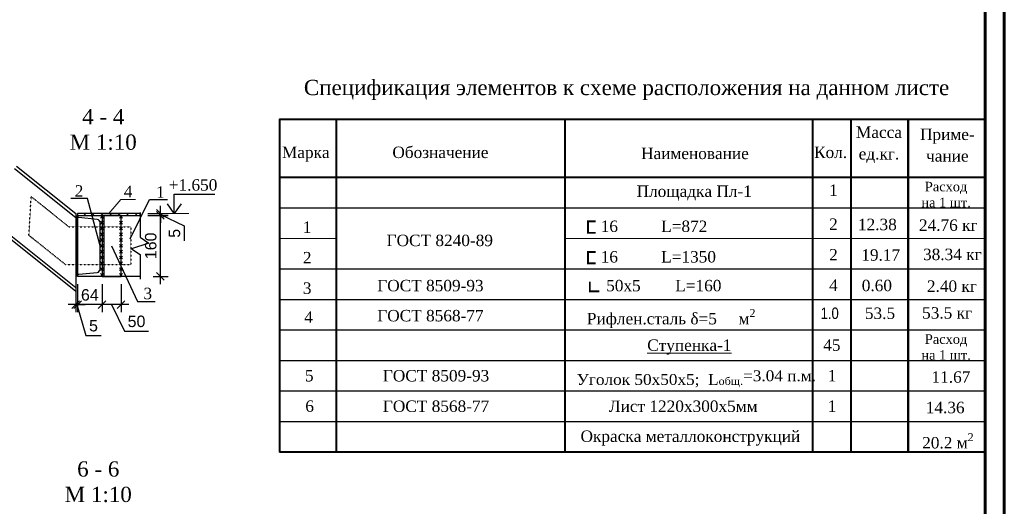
# Model space of a CAD drawing. Header units: millimetres. Extents: x 2063114 to 14983986, y -126020516 to 213791.
# Tile 207 of 256: x 2353953 to 2379792, y -1382703 to -1369943. Entities that reach past the tile are written whole.
import ezdxf
from ezdxf.enums import TextEntityAlignment as Align

# ---------------------------------------------------------------- set-up
doc = ezdxf.new("R2010")
doc.units = ezdxf.units.MM
doc.linetypes.add('ACAD_ISO03W100', pattern=[30, 12, -18])
doc.layers.get('Defpoints').update_dxf_attribs({"color": 6, "lineweight": 35})
doc.layers.add('_print', color=6, linetype='Continuous', lineweight=60, plot=False)
for name, color, linetype, lineweight in [('TABL', 250, 'Continuous', 20), ('TEXT', 7, 'Continuous', 30), ('yol_Ном._пера__19', 7, 'Continuous', 13), ('yol_Ном._пера__7', 7, 'Continuous', 30), ('Текст', 7, 'Continuous', 15), ('Фундаменты', 252, 'Continuous', 25)]:
    doc.layers.add(name, color=color, linetype=linetype, lineweight=lineweight)
doc.styles.add('Arial', font='ARIALN.TTF', dxfattribs={"height": 300})
doc.styles.add('GENERATED_STYLE_5', font='times.ttf')
doc.styles.get("Standard").update_dxf_attribs({"font": 'arial.ttf'})
doc.styles.add('stile1', font='ARIALN.TTF')
doc.styles.add('TIMES', font='times.ttf')
doc.styles.add('СГЕНЕРИР_СТИЛЬ_1', font='times.ttf')
doc.dimstyles.new('10', dxfattribs={"dimtxt": 300, "dimasz": 200, "dimexe": 200, "dimexo": 200, "dimgap": 100, "dimtad": 1, "dimlfac": 0.1, "dimtxsty": 'Standard', "dimblk": 'OBLIQUE', "dimcen": 200, "dimdle": 200, "dimclrd": 256, "dimclre": 256, "dimclrt": 256, "dimadec": 0, "dimazin": 0, "dimtfac": 1, "dimtmove": 0, "dimatfit": 3, "dimldrblk": 'OBLIQUE', "dimfxl": 1, "dimlwd": -1, "dimlwe": -1, "dimarcsym": 0})
doc.dimstyles.new('50', dxfattribs={"dimtxt": 250, "dimasz": 250, "dimexe": 125, "dimexo": 125, "dimgap": 50, "dimtad": 1, "dimdec": 0, "dimlfac": 0.5, "dimtxsty": 'GENERATED_STYLE_5', "dimblk": 'OBLIQUE', "dimcen": 250, "dimdle": 125, "dimadec": 0, "dimazin": 0, "dimtfac": 1, "dimtdec": 0, "dimtmove": 0, "dimatfit": 3, "dimldrblk": 'OPEN90', "dimfxl": 1, "dimarcsym": 0})

# ---------------------------------------------------------------- blocks, each defined once
blk = doc.blocks.new('*U106')
at = {"color": 0, "linetype": 'ByBlock', "lineweight": -2, "ltscale": 100}
blk.add_lwpolyline([(0, 0), (64, 0), (64, 2.3, 0.385314), (60.8, 5.8), (12.7, 10.6, -0.385314), (5, 19), (5, 141, -0.385314), (12.7, 149.4), (60.8, 154.2, 0.385314), (64, 157.7), (64, 160), (0, 160)], format="xyb", close=True, dxfattribs=at)
blk = doc.blocks.new('_Oblique')
at = {"color": 0, "linetype": 'ByBlock', "lineweight": -2}
blk.add_line((-0.5, -0.5), (0.5, 0.5), dxfattribs=at)
blk = doc.blocks.new('*D824')
at = {"transparency": 16777216}
for p, q in [((2356114, -1376874), (2356114, -1377614)), ((2356614, -1376874), (2356614, -1377614)), ((2356814, -1377414), (2355914, -1377414)), ((2356364, -1377414), (2356705, -1378108)), ((2356705, -1378108), (2357333, -1378108))]:
    blk.add_line(p, q, dxfattribs=at)
at = {"layer": 'Defpoints', "color": 0, "lineweight": 30, "transparency": 16777216}
for p in [(2356114, -1376674), (2356614, -1376674), (2356114, -1377414)]:
    blk.add_point(p, dxfattribs=at)
at = {"transparency": 16777216, "xscale": 200, "yscale": 200, "zscale": 200, "rotation": 180}
blk.add_blockref('_Oblique', (2356114, -1377414), dxfattribs=at)
at = {"transparency": 16777216, "xscale": 200, "yscale": 200, "zscale": 200}
blk.add_blockref('_Oblique', (2356614, -1377414), dxfattribs=at)
at = {"transparency": 16777216, "insert": (2357019, -1377855), "char_height": 300, "attachment_point": 5}
blk.add_mtext('50', dxfattribs=at)
blk = doc.blocks.new('*D825')
at = {"transparency": 16777216}
for p, q in [((2355474, -1376874), (2355474, -1377614)), ((2356114, -1376874), (2356114, -1377614)), ((2356314, -1377414), (2355274, -1377414))]:
    blk.add_line(p, q, dxfattribs=at)
at = {"layer": 'Defpoints', "color": 0, "lineweight": 30, "transparency": 16777216}
for p in [(2355474, -1376674), (2356114, -1376674), (2355474, -1377414)]:
    blk.add_point(p, dxfattribs=at)
at = {"transparency": 16777216, "xscale": 200, "yscale": 200, "zscale": 200, "rotation": 180}
blk.add_blockref('_Oblique', (2355474, -1377414), dxfattribs=at)
at = {"transparency": 16777216, "xscale": 200, "yscale": 200, "zscale": 200}
blk.add_blockref('_Oblique', (2356114, -1377414), dxfattribs=at)
at = {"transparency": 16777216, "insert": (2355794, -1377161), "char_height": 300, "attachment_point": 5}
blk.add_mtext('64', dxfattribs=at)
blk = doc.blocks.new('*D777')
at = {"transparency": 16777216}
for p, q in [((2357646, -1376874), (2357646, -1374874)), ((2357454, -1375074), (2357846, -1375074)), ((2357454, -1376674), (2357846, -1376674))]:
    blk.add_line(p, q, dxfattribs=at)
at = {"layer": 'Defpoints', "color": 0, "lineweight": 30, "transparency": 16777216}
for p in [(2357254, -1375074), (2357646, -1375074), (2357254, -1376674)]:
    blk.add_point(p, dxfattribs=at)
at = {"transparency": 16777216, "xscale": 200, "yscale": 200, "zscale": 200}
for p, rotation in [((2357646, -1375074), 90), ((2357646, -1376674), 270)]:
    blk.add_blockref('_Oblique', p, dxfattribs=dict(at, rotation=rotation))
at = {"transparency": 16777216, "insert": (2357393, -1375874), "char_height": 300, "attachment_point": 5, "rotation": 90}
blk.add_mtext('160', dxfattribs=at)
blk = doc.blocks.new('*D778')
at = {"transparency": 16777216}
for p, q in [((2357646, -1375024), (2357646, -1374824)), ((2357314, -1375024), (2357846, -1375024)), ((2357314, -1375074), (2357846, -1375074)), ((2357646, -1375074), (2357646, -1375024)), ((2357646, -1375074), (2357646, -1375024)), ((2357646, -1375049), (2358269, -1375345)), ((2357646, -1375074), (2357646, -1375274)), ((2358269, -1375345), (2358269, -1375744))]:
    blk.add_line(p, q, dxfattribs=at)
at = {"layer": 'Defpoints', "color": 0, "lineweight": 30, "transparency": 16777216}
for p in [(2357114, -1375024), (2357114, -1375074), (2357646, -1375024)]:
    blk.add_point(p, dxfattribs=at)
at = {"transparency": 16777216, "xscale": 200, "yscale": 200, "zscale": 200}
for p, rotation in [((2357646, -1375024), 270), ((2357646, -1375074), 90)]:
    blk.add_blockref('_Oblique', p, dxfattribs=dict(at, rotation=rotation))
at = {"transparency": 16777216, "insert": (2358016, -1375545), "char_height": 300, "attachment_point": 5, "rotation": 90}
blk.add_mtext('5', dxfattribs=at)
blk = doc.blocks.new('*D779')
at = {"transparency": 16777216}
for p, q in [((2355424, -1376875), (2355424, -1377614)), ((2355474, -1376874), (2355474, -1377614)), ((2355424, -1377414), (2355224, -1377414)), ((2355474, -1377414), (2355424, -1377414)), ((2355474, -1377414), (2355424, -1377414)), ((2355449, -1377414), (2355691, -1378222)), ((2355474, -1377414), (2355674, -1377414)), ((2355691, -1378222), (2356090, -1378222))]:
    blk.add_line(p, q, dxfattribs=at)
at = {"layer": 'Defpoints', "color": 0, "lineweight": 30, "transparency": 16777216}
for p in [(2355424, -1376675), (2355474, -1376674), (2355424, -1377414)]:
    blk.add_point(p, dxfattribs=at)
at = {"transparency": 16777216, "xscale": 200, "yscale": 200, "zscale": 200}
blk.add_blockref('_Oblique', (2355424, -1377414), dxfattribs=at)
at = {"transparency": 16777216, "xscale": 200, "yscale": 200, "zscale": 200, "rotation": 180}
blk.add_blockref('_Oblique', (2355474, -1377414), dxfattribs=at)
at = {"transparency": 16777216, "insert": (2355890, -1377969), "char_height": 300, "attachment_point": 5}
blk.add_mtext('5', dxfattribs=at)
blk = doc.blocks.new('*U1590')
at = {"color": 0, "ltscale": 25}
blk.add_lwpolyline([(-59400, 42000), (0, 42000), (0, 0), (-59400, 0)], close=True, dxfattribs=at)
at = {"color": 0, "lineweight": 60, "ltscale": 25}
blk.add_lwpolyline([(-57400, 41500), (-500, 41500), (-500, 500), (-57400, 500)], close=True, dxfattribs=at)

msp = doc.modelspace()

# ---------------------------------------------------------------- hatches: boundary and pattern name
at = {"layer": 'Фундаменты'}
h = msp.add_hatch(dxfattribs=at)
h.set_pattern_fill('ANSI31', scale=50)
h.set_pattern_definition([(45, (2553640.85, -1631694.14), (-112.2532, 112.2532), [])])
h.paths.add_polyline_path([(2355473.58384, -1375024.12448), (2357113.58389, -1375024.12448), (2357113.58389, -1375074.12448), (2355473.58384, -1375074.12448)])

# ---------------------------------------------------------------- linework, layer by layer
for p, q in [((2353817.50324, -1373846.86304), (2355423.54565, -1375131.69697)), ((2352922.93993, -1374965.06717), (2355423.54565, -1376965.55175)), ((2356076.08384, -1375074.12448), (2356151.08384, -1375149.12448)), ((2356076.08384, -1375149.12448), (2356151.08384, -1375074.12448)), ((2356576.08386, -1375074.12448), (2356651.08386, -1375149.12448)), ((2356576.08386, -1375149.12448), (2356651.08386, -1375074.12448)), ((2356076.08384, -1375226.62448), (2356151.08384, -1375301.62448)), ((2356076.08384, -1375301.62448), (2356151.08384, -1375226.62448)), ((2356076.08384, -1375379.12448), (2356151.08384, -1375454.12448)), ((2356076.08384, -1375454.12448), (2356151.08384, -1375379.12448)), ((2356576.08386, -1375226.62448), (2356651.08386, -1375301.62448)), ((2356576.08386, -1375301.62448), (2356651.08386, -1375226.62448)), ((2356576.08386, -1375379.12448), (2356651.08386, -1375454.12448)), ((2356576.08386, -1375454.12448), (2356651.08386, -1375379.12448)), ((2356076.08384, -1375531.62448), (2356151.08384, -1375606.62448)), ((2356076.08384, -1375606.62448), (2356151.08384, -1375531.62448)), ((2356576.08385, -1375606.62448), (2356651.08386, -1375531.62448)), ((2356576.08386, -1375531.62448), (2356651.08385, -1375606.62448)), ((2356076.08384, -1375684.12448), (2356151.08384, -1375759.12448)), ((2356076.08384, -1375759.12448), (2356151.08384, -1375684.12448)), ((2356076.08384, -1375836.62448), (2356151.08384, -1375911.62448)), ((2356076.08384, -1375911.62448), (2356151.08384, -1375836.62448)), ((2356576.08385, -1375684.12448), (2356651.08385, -1375759.12448)), ((2356576.08385, -1375759.12448), (2356651.08385, -1375684.12448)), ((2356576.08385, -1375836.62448), (2356651.08385, -1375911.62448)), ((2356576.08385, -1375911.62448), (2356651.08385, -1375836.62448)), ((2356076.08384, -1375989.12448), (2356151.08384, -1376064.12448)), ((2356076.08384, -1376064.12448), (2356151.08384, -1375989.12448)), ((2356076.08384, -1376141.62448), (2356151.08384, -1376216.62448)), ((2356076.08384, -1376216.62448), (2356151.08384, -1376141.62448)), ((2356576.08384, -1376216.62448), (2356651.08385, -1376141.62448)), ((2356576.08385, -1375989.12448), (2356651.08385, -1376064.12448)), ((2356576.08385, -1376064.12448), (2356651.08385, -1375989.12448)), ((2356576.08385, -1376141.62448), (2356651.08384, -1376216.62448)), ((2356076.08384, -1376294.12448), (2356151.08384, -1376369.12448)), ((2356076.08384, -1376369.12448), (2356151.08384, -1376294.12448)), ((2356076.08384, -1376446.62448), (2356151.08384, -1376521.62448)), ((2356076.08384, -1376521.62448), (2356151.08384, -1376446.62448)), ((2356576.08384, -1376294.12448), (2356651.08384, -1376369.12448)), ((2356576.08384, -1376369.12448), (2356651.08384, -1376294.12448)), ((2356576.08384, -1376446.62448), (2356651.08384, -1376521.62448)), ((2356576.08384, -1376521.62448), (2356651.08384, -1376446.62448)), ((2356076.08384, -1376599.12448), (2356151.08384, -1376674.12448)), ((2356076.08384, -1376674.12448), (2356151.08384, -1376599.12448)), ((2356576.08384, -1376599.12448), (2356651.08384, -1376674.12448)), ((2356576.08384, -1376674.12448), (2356651.08384, -1376599.12448))]:
    msp.add_line(p, q)
at = {"color": 0, "linetype": 'ByBlock', "lineweight": 15, "ltscale": 2}
msp.add_line((2357624.45768, -1375024.12448), (2358395.68291, -1375024.12448), dxfattribs=at)
at = {"lineweight": 40}
msp.add_line((2379270.7872, -1381284.84731), (2360770.7872, -1381284.84731), dxfattribs=at)
at = {"color": 0, "lineweight": 40}
for points in [[(2379270.7872, -1372560.83261), (2360770.7872, -1372560.83261), (2360770.7872, -1381284.84731)], [(2362270.7872, -1381284.84731), (2362270.7872, -1372560.71871)], [(2368270.7872, -1381284.84731), (2368270.7872, -1372560.71871)], [(2374770.7872, -1381284.84731), (2374770.7872, -1372560.83261)], [(2375770.7872, -1381284.84731), (2375770.7872, -1372560.71871)]]:
    msp.add_lwpolyline(points, dxfattribs=at)
at = {"color": 0, "lineweight": 50}
msp.add_lwpolyline([(2377270.7872, -1381284.84731), (2377270.7872, -1372560.71871)], dxfattribs=at)
for points in [[(2353869.97762, -1373781.27006), (2355423.54565, -1375024.12448), (2355423.54565, -1377073.12424), (2352870.46554, -1375030.66015)], [(2356063.58384, -1375874.12448), (2355729.01853, -1374633.55711), (2355296.0509, -1374633.55711)], [(2356854.09632, -1375693.64771), (2357362.53903, -1374656.2518), (2357829.64918, -1374656.2518)], [(2357113.58389, -1376674.12448), (2355473.58384, -1376674.12448), (2355473.58384, -1375074.12448), (2357113.58389, -1375074.12448)], [(2355473.58384, -1375074.12448), (2355473.58384, -1376674.12448)], [(2357113.58389, -1374999.12448), (2357113.58389, -1375649.12448), (2357338.58389, -1375799.12448), (2356888.58389, -1375949.12448), (2357113.58389, -1376099.12448), (2357113.58389, -1376749.12448)], [(2356363.58384, -1375874.12448), (2357043.22424, -1377333.53981), (2357510.33439, -1377333.53981)]]:
    msp.add_lwpolyline(points)
at = {"linetype": 'ACAD_ISO03W100', "ltscale": 0.1}
msp.add_lwpolyline([(2356873.58384, -1376374.12448), (2355164.49588, -1376374.12448), (2354195.05907, -1375598.57503), (2354255.56288, -1374581.4982), (2355246.34573, -1375374.12448), (2356873.58384, -1375374.12448)], close=True, dxfattribs=at)
at = {"color": 7, "linetype": 'ByBlock', "lineweight": 18}
msp.add_lwpolyline([(2356994.09117, -1374656.2518), (2356604.85274, -1374656.2518), (2356293.58386, -1375024.12448)], dxfattribs=at)
msp.add_lwpolyline([(2355473.58384, -1375074.12448), (2357113.58389, -1375074.12448), (2357113.58389, -1375024.12448), (2355473.58384, -1375024.12448)], close=True)
at = {"lineweight": 30}
msp.add_lwpolyline([(2356113.58384, -1375074.12448), (2356113.58384, -1376674.12448), (2356613.58384, -1376674.12448), (2356613.58384, -1375074.12448)], close=True, dxfattribs=at)
msp.add_lwpolyline([(2356163.58384, -1375074.12448), (2356163.58384, -1376674.12448)], dxfattribs=at)
at = {"color": 7, "lineweight": 20, "const_width": 50}
for points in [[(2369064.13203, -1375532.71862), (2368864.13203, -1375532.71862), (2368864.13203, -1375232.71862), (2369064.13203, -1375232.71862)], [(2369064.13203, -1376332.71862), (2368864.13203, -1376332.71862), (2368864.13203, -1376032.71862), (2369064.13203, -1376032.71862)], [(2369164.35293, -1377065.65097), (2368914.35293, -1377065.65097), (2368914.35293, -1376815.65097)]]:
    msp.add_lwpolyline(points, dxfattribs=at)
at = {"layer": '_print', "ltscale": 100}
msp.add_lwpolyline([(2379792.08613, -1411001.43901), (2320392.08613, -1411001.43901), (2320392.08613, -1369001.43901), (2379792.08613, -1369001.43901)], close=True, dxfattribs=at)
at = {"layer": 'TABL', "color": 0}
for p, q in [((2379270.7872, -1374060.71871), (2360770.7872, -1374060.71871)), ((2362270.7872, -1375684.84731), (2360770.7872, -1375684.84731)), ((2379270.7872, -1375684.84731), (2368270.7872, -1375684.84731))]:
    msp.add_line(p, q, dxfattribs=at)
at = {"layer": 'TABL', "color": 0, "lineweight": 25}
for p, q in [((2379270.7872, -1374884.84731), (2360770.7872, -1374884.84731)), ((2362270.7872, -1376484.84731), (2360770.7872, -1376484.84731)), ((2379270.7872, -1376484.84731), (2360770.7872, -1376484.84731)), ((2379270.7872, -1376484.84731), (2368270.7872, -1376484.84731)), ((2379270.7872, -1377284.84731), (2360770.7872, -1377284.84731)), ((2379270.7872, -1378084.84731), (2360770.7872, -1378084.84731)), ((2379270.7872, -1378884.84731), (2360770.7872, -1378884.84731)), ((2379270.7872, -1379684.84731), (2360770.7872, -1379684.84731))]:
    msp.add_line(p, q, dxfattribs=at)
at = {"layer": 'TABL', "lineweight": 25}
msp.add_line((2379270.7872, -1380484.84731), (2360770.7872, -1380484.84731), dxfattribs=at)
at = {"layer": 'TABL', "color": 0, "const_width": 40}
msp.add_lwpolyline([(2379270.7872, -1374084.84731), (2360770.7872, -1374084.84731)], dxfattribs=at)

# ---------------------------------------------------------------- block references
msp.add_blockref('*U1590', (2379792.08613, -1411001.43901))
at = {"lineweight": 30, "xscale": -10, "yscale": 10, "zscale": 10}
msp.add_blockref('*U106', (2356113.58384, -1376674.12448), dxfattribs=at)

# ---------------------------------------------------------------- texts
at = {"color": 0, "char_height": 400, "attachment_point": 5, "style": 'TIMES'}
for s, insert, width in [('4 - 4\\PМ 1:10', (2356143.79888, -1372825.1224), 2774.7744282), ('6 - 6\\PМ 1:10', (2356014.33685, -1382062.12318), 3114.0349363)]:
    msp.add_mtext(s, dxfattribs=dict(at, insert=insert, width=width))
at = {"layer": 'TEXT', "color": 0, "style": 'TIMES'}
for s, height, p in [('Спецификация элементов к схеме расположения на данном листе', 400, (2369879.07432, -1371920.89665)), ('Масса', 300, (2376503.16951, -1373042.89427)), ('Приме-', 300, (2378297.19515, -1373098.0413)), ('Марка', 300, (2361460.95349, -1373570.46794)), ('Обозначение', 300, (2364993.80392, -1373570.46794)), ('Наименование', 300, (2371673.09996, -1373598.0413)), ('Кол.', 300, (2375233.5511, -1373570.46794)), ('ед.кг.', 300, (2376503.16951, -1373609.56094)), ('чание', 300, (2378297.19515, -1373664.70796))]:
    msp.add_text(s, height=height, dxfattribs=at).set_placement(p, align=Align.CENTER)
for s, p in [('1', (2375194.69421, -1374563.97989)), ('2', (2375194.69421, -1375455.37047)), ('12.38', (2375951.27395, -1375462.46693)), ('  16          L=872', (2368974.24165, -1375510.30125)), ('24.76 кг', (2377551.68113, -1375480.09837)), ('ГОСТ 8240-89', (2363581.25491, -1375880.3747)), ('  16          L=1350', (2368974.24165, -1376310.30125)), ('2', (2375194.69421, -1376255.37047)), ('19.17', (2376038.69791, -1376262.46693)), ('38.34 кг', (2377659.28556, -1376247.50341)), ('ГОСТ 8509-93', (2363335.97531, -1377065.65097)), ('  50х5        L=160', (2369117.6269, -1377065.65097)), ('4', (2375194.69421, -1377055.37047)), ('0.60', (2376051.68113, -1377062.46693)), ('2.40 кг', (2377760.8759, -1377080.09837)), ('53.5 кг', (2377634.60263, -1377781.93699)), ('ГОСТ 8568-77', (2363335.97531, -1377853.77927)), ('53.5', (2376133.27055, -1377790.71879))]:
    msp.add_text(s, height=300, dxfattribs=at).set_placement(p)
at = {"layer": 'TEXT', "style": 'TIMES'}
for s, p in [('1', (2361384.59801, -1375532.71862)), ('2', (2361384.59801, -1376332.71862)), ('3', (2361384.59801, -1377132.71862)), ('4', (2361419.18915, -1377890.77575)), ('Окраска металлоконструкций', (2368671.00221, -1381014.84739))]:
    msp.add_text(s, height=300, dxfattribs=at).set_placement(p)
at = {"layer": 'TEXT', "color": 0, "style": 'TIMES'}
for s, insert, char_height, width, attachment_point in [('Площадка Пл-1', (2370142.28667, -1374290.71879), 300, 2904.3558039, 1), ('Расход \\Pна 1 шт.', (2378264.33329, -1374529.99741), 250, 2000, 5), ('\\A1;Рифлен.сталь δ=5     м{\\H0.7x;\\S2^ ;}', (2368837.25506, -1377530.15825), 300, 4414.0295602, 1), ('Расход \\Pна 1 шт.', (2378264.33329, -1378529.99741), 250, 2000, 5)]:
    msp.add_mtext(s, dxfattribs=dict(at, insert=insert, char_height=char_height, width=width, attachment_point=attachment_point))
at = {"layer": 'TEXT', "insert": (2377636.47334, -1380784.59925), "char_height": 300, "width": 1394.6820476, "attachment_point": 1, "style": 'TIMES'}
msp.add_mtext('\\A1;20.2 м{\\H0.7x;\\S2^ ;}', dxfattribs=at)
at = {"layer": 'yol_Ном._пера__19', "linetype": 'Continuous', "char_height": 300, "attachment_point": 4, "style": 'СГЕНЕРИР_СТИЛЬ_1'}
for s, insert in [('{\\LСтупенка-1}', (2370420.75086, -1378526.32209)), ('45', (2375040.07926, -1378478.05942)), ('5', (2361439.40958, -1379280.64698)), ('{ГОСТ 8509-93}', (2363483.3859, -1379281.09692)), ('{1}', (2375158.28681, -1379278.0596)), ('11.67', (2377881.60173, -1379315.52228)), ('6', (2361448.40966, -1380078.05948)), ('ГОСТ 8568-77', (2363483.3859, -1380081.09692)), ('{1}', (2375158.28687, -1380078.05968))]:
    msp.add_mtext(s, dxfattribs=dict(at, insert=insert))
at = {"layer": 'yol_Ном._пера__7', "linetype": 'Continuous', "attachment_point": 4, "style": 'СГЕНЕРИР_СТИЛЬ_1'}
for s, insert, char_height in [('{\\W1.05;Уголок 50х50х5;  L\\A1;\\H0.7x;\\S ^ общ.;\\H1.42857x;=3.04 п.м.}', (2368569.23514, -1379313.98811), 285), ('Лист 1220х300х5мм', (2369416.28313, -1380081.09728), 300), ('14.36', (2377730.39689, -1380115.52228), 300)]:
    msp.add_mtext(s, dxfattribs=dict(at, insert=insert, char_height=char_height))
at = {"layer": 'Текст', "color": 0, "lineweight": 30, "ltscale": 10, "style": 'Arial'}
msp.add_text('1.0', height=300, dxfattribs=at).set_placement((2374970.47699, -1377790.71879))
at = {"layer": 'Фундаменты', "color": 7, "linetype": 'Continuous', "lineweight": 30, "char_height": 300, "attachment_point": 5, "style": 'TIMES'}
for s, insert, width in [('+1.650', (2358502.92833, -1374278.98083), 934.2037298), ('2', (2355510.6702, -1374433.55712), 44.1762719)]:
    msp.add_mtext(s, dxfattribs=dict(at, insert=insert, width=width))
for s, insert in [('4', (2356798.11917, -1374446.83542)), ('1', (2357645.38748, -1374462.51856)), ('3', (2357314.36239, -1377124.12342))]:
    msp.add_mtext(s, dxfattribs=dict(at, insert=insert))

# ---------------------------------------------------------------- dimensions: what is measured, and where the dimension line sits
for base, p1, p2, angle, picture, middle in [((2357645.74007, -1375024.12448), (2357113.58389, -1375074.12448), (2357113.58389, -1375024.12448), 90, '*D778', (2358268.99645, -1375445.46319)), ((2356113.58384, -1377414.24217), (2356613.58384, -1376674.12448), (2356113.58384, -1376674.12448), 180, '*D824', (2356804.68491, -1378107.76237))]:
    dim = msp.add_linear_dim(base=base, p1=p1, p2=p2, angle=angle, dimstyle='10', override={"dimtmove": 1})
    dim.commit()
    dim.dimension.update_dxf_attribs({"geometry": picture, "text_midpoint": middle, "dimtype": 160})
dim = msp.add_linear_dim(base=(2357645.74007, -1375074.12448), p1=(2357253.58384, -1376674.12448), p2=(2357253.58384, -1375074.12448), angle=90, dimstyle='10')
dim.commit()
dim.dimension.update_dxf_attribs({"geometry": '*D777', "text_midpoint": (2357392.56817, -1375874.12448)})
for base, p1, p2, picture, middle in [((2355423.54565, -1377414.24217), (2355473.58384, -1376674.12448), (2355423.54565, -1376674.76448), '*D779', (2355790.86693, -1377969.35813)), ((2355473.58384, -1377414.24217), (2356113.58384, -1376674.12448), (2355473.58384, -1376674.12448), '*D825', (2355793.58384, -1377161.07027))]:
    dim = msp.add_linear_dim(base=base, p1=p1, p2=p2, angle=180, dimstyle='10', override={"dimtmove": 1})
    dim.commit()
    dim.dimension.update_dxf_attribs({"geometry": picture, "text_midpoint": middle})

# ---------------------------------------------------------------- leaders
at = {"color": 0, "linetype": 'ByBlock', "lineweight": 15, "ltscale": 2}
msp.add_leader([(2358010.0703, -1375024.12448), (2358010.0703, -1374515.84486), (2359074.94155, -1374515.84486)], dimstyle='50', override={"dimasz": 250, "dimgap": 125, "dimtad": 0, "dimtxsty": 'stile1', "dimldrblk": 'Open90'}, dxfattribs=at)

doc.saveas('drawing.dxf')
